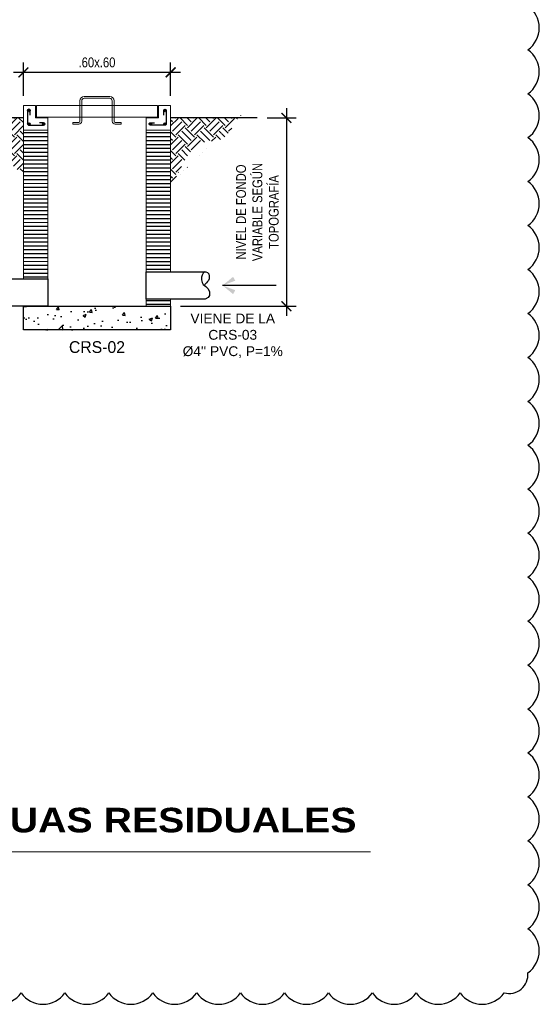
# Model space of a CAD drawing. Header units: metres. Extents: x 2 to 147, y 24 to 94.
# Tile 14 of 40: x 8.27 to 10.38, y 76.23 to 80.23. Entities that reach past the tile are written whole.
import ezdxf

# ---------------------------------------------------------------- set-up
doc = ezdxf.new("R2010")
doc.units = ezdxf.units.M
doc.header["$MEASUREMENT"] = 0
doc.header["$PDMODE"] = 35
doc.linetypes.add('HIDDEN', pattern=[0.375, 0.25, -0.125])
doc.layers.get('Defpoints').update_dxf_attribs({"color": 171})
for name, color, linetype in [('A RESIDUAL', 5, 'Continuous'), ('Cotas', 1, 'Continuous'), ('DET HIDRO', 6, 'Continuous'), ('TEXTOS', 2, 'Continuous'), ('TEXTOS HIDRO', 2, 'Continuous')]:
    doc.layers.add(name, color=color, linetype=linetype)
doc.styles.add('Arial Black_4', font='txt', dxfattribs={"height": 0.005})
doc.styles.add('COTAS', font='ARIALN.TTF')
doc.styles.add('TEXTO HIDROSANITARIO', font='arial.ttf')
doc.styles.add('TITULOS', font='txt')
doc.dimstyles.new('ESC-20', dxfattribs={"dimtxt": 0.04, "dimasz": 0.04, "dimexe": 0.04, "dimexo": 0.04, "dimgap": 0.02, "dimtad": 1, "dimzin": 4, "dimdsep": 46, "dimtxsty": 'COTAS', "dimblk": 'ARCHTICK', "dimcen": 0.04, "dimdle": 0.04, "dimclrd": 1, "dimclre": 1, "dimclrt": 2, "dimazin": 0, "dimtfac": 0.7499999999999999, "dimtmove": 1, "dimatfit": 3, "dimldrblk": 'FLE', "dimfxl": 0.1, "dimtvp": 1.5, "dimtfill": 1, "dimtolj": 1, "dimtzin": 0, "dimarcsym": 0})
pattern_1 = [(0, (-580314.2163837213, -1337286.978015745), (0, 0.015875), [])]

# ---------------------------------------------------------------- blocks, each defined once
blk = doc.blocks.new('FLECHA')
at = {"color": 2, "linetype": 'Continuous'}
blk.add_line((-0.8999999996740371, 1.4210854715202e-14), (3.492459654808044e-10, 1.4210854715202e-14), dxfattribs=at)
for points in [[(-0.1761057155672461, 0.1449759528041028), (3.492459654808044e-10, 1.4210854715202e-14), (-0.213605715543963, 0.08002404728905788)], [(-0.213605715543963, -0.08002404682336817), (3.492459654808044e-10, 1.4210854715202e-14), (-0.1761057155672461, -0.1449759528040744)]]:
    blk.add_solid(points, dxfattribs=at)
blk = doc.blocks.new('_ARCHTICK')
at = {"color": 0, "linetype": 'ByBlock', "const_width": 0.15}
blk.add_lwpolyline([(-0.5, -0.5), (0.5, 0.5)], dxfattribs=at)
blk = doc.blocks.new('*D120')
at = {"layer": 'Cotas', "color": 1, "lineweight": -2, "transparency": 16777216}
for p, q in [((9.352203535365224, 79.87521125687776), (9.352203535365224, 79.02888339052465)), ((9.27344157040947, 79.83521125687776), (9.392203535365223, 79.83521125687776)), ((8.920577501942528, 79.06888339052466), (9.392203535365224, 79.06888339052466))]:
    blk.add_line(p, q, dxfattribs=at)
at = {"layer": 'Defpoints', "color": 0, "transparency": 16777216}
for p in [(9.233441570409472, 79.83521125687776), (8.880577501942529, 79.06888339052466), (9.352203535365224, 79.06888339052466)]:
    blk.add_point(p, dxfattribs=at)
at = {"layer": 'Cotas', "color": 1, "lineweight": -2, "transparency": 16777216, "xscale": 0.04, "yscale": 0.04, "zscale": 0.04}
for p, rotation in [((9.352203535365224, 79.83521125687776), 90), ((9.352203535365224, 79.06888339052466), 270)]:
    blk.add_blockref('_ARCHTICK', p, dxfattribs=dict(at, rotation=rotation))
at = {"layer": 'Cotas', "color": 2, "transparency": 16777216, "insert": (9.234472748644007, 79.4520473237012), "char_height": 0.04, "attachment_point": 5, "rotation": 90, "style": 'COTAS', "bg_fill": 3, "box_fill_scale": 1.25, "bg_fill_color": 256, "bg_fill_true_color": 13158600, "bg_fill_transparency": 0}
blk.add_mtext('\\A1;NIVEL DE FONDO \\PVARIABLE SEGÚN\\PTOPOGRAFÍA', dxfattribs=at)
blk = doc.blocks.new('FLE')
at = {"linetype": 'Continuous'}
h = blk.add_hatch(color=2, dxfattribs=at)
h.paths.add_polyline_path([(-0.5723325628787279, -0.6174137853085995), (-0.4220655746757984, -0.7071067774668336), (3.725290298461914e-09, 3.725290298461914e-09), (-0.2038039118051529, 3.725290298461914e-09)])
h.paths.add_polyline_path([(-0.4220655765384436, 0.7071067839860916), (-0.5723325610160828, 0.6174137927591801), (-0.2038039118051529, 3.725290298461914e-09), (3.725290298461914e-09, 3.725290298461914e-09)])
at = {"color": 1, "linetype": 'Continuous'}
for p, q in [((0, 0), (-1, 0)), ((-0.3089696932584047, 0.7746126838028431), (-0.685428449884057, 0.5499078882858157)), ((-0.203803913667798, 0), (-0.6398384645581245, 0.7305096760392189)), ((-0.203803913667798, 0), (-0.6398384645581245, -0.7305096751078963)), ((0.06750589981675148, -0.1130958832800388), (-0.4895714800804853, 0.820202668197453)), ((0.06750590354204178, 0.113095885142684), (-0.4895714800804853, -0.820202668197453)), ((-0.6854284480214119, -0.549907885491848), (-0.3089696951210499, -0.7746126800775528))]:
    blk.add_line(p, q, dxfattribs=at)
blk = doc.blocks.new('*D82')
at = {"layer": 'Cotas', "color": 1, "lineweight": -2, "transparency": 16777216}
for p, q in [((8.280577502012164, 79.92521125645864), (8.280577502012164, 80.06032086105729)), ((8.880577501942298, 79.92521125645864), (8.880577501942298, 80.06032086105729)), ((8.920577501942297, 80.02032086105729), (8.240577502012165, 80.02032086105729))]:
    blk.add_line(p, q, dxfattribs=at)
at = {"layer": 'Defpoints', "color": 0, "transparency": 16777216}
for p in [(8.280577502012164, 80.02032086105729), (8.280577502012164, 79.88521125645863), (8.880577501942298, 79.88521125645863)]:
    blk.add_point(p, dxfattribs=at)
at = {"layer": 'Cotas', "color": 1, "lineweight": -2, "transparency": 16777216, "xscale": 0.04, "yscale": 0.04, "zscale": 0.04, "rotation": 180}
blk.add_blockref('_ARCHTICK', (8.280577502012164, 80.02032086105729), dxfattribs=at)
at = {"layer": 'Cotas', "color": 1, "lineweight": -2, "transparency": 16777216, "xscale": 0.04, "yscale": 0.04, "zscale": 0.04}
blk.add_blockref('_ARCHTICK', (8.880577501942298, 80.02032086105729), dxfattribs=at)
at = {"layer": 'Cotas', "color": 2, "transparency": 16777216, "insert": (8.580577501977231, 80.06074378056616), "char_height": 0.04, "width": 0.1, "attachment_point": 5, "style": 'COTAS', "bg_fill": 3, "box_fill_scale": 1.25, "bg_fill_color": 256, "bg_fill_true_color": 13158600, "bg_fill_transparency": 0}
blk.add_mtext('\\A1;.60x.60', dxfattribs=at)

msp = doc.modelspace()

# ---------------------------------------------------------------- hatches: boundary and pattern name
at = {"layer": 'DET HIDRO'}
h = msp.add_hatch(dxfattribs=at)
h.set_pattern_fill('EARTH', color=8, scale=0.0085, angle=45, style=0)
h.set_pattern_definition([(45, (-580312.856766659, -1337286.843948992), (0, 0.07633217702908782), [0.053975, -0.053975]), (45, (-580312.8710789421, -1337286.829636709), (0, 0.07633217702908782), [0.053975, -0.053975]), (45, (-580312.8853912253, -1337286.815324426), (0, 0.07633217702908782), [0.053975, -0.053975]), (135, (-580312.8853912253, -1337286.805782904), (-0.07633217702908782, 0), [0.053975, -0.053975]), (135, (-580312.8710789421, -1337286.791470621), (-0.07633217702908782, 0), [0.053975, -0.053975]), (135, (-580312.856766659, -1337286.777158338), (-0.07633217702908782, 0), [0.053975, -0.053975])])
edge = h.paths.add_edge_path()
edge.add_spline(control_points=[(8.280577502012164, 79.60118179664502), (8.254621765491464, 79.62552881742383), (8.192119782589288, 79.68794168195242), (8.069756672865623, 79.70629040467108), (7.974554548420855, 79.76098523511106), (7.93679882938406, 79.81746563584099), (7.915391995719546, 79.83521125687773)], knot_values=[1.267449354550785, 1.267449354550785, 1.267449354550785, 1.267449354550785, 1.372715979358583, 1.529010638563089, 1.618688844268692, 1.704729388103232, 1.704729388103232, 1.704729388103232, 1.704729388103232], degree=3, periodic=0)
edge.add_line((7.915391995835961, 79.83521125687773), (8.280577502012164, 79.83521125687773))
edge.add_line((8.280577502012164, 79.83521125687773), (8.280577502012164, 79.60118179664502))
h = msp.add_hatch(dxfattribs=at)
h.set_pattern_fill('EARTH', color=8, scale=0.0085, angle=45, style=0)
h.set_pattern_definition([(45, (-580312.6567666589, -1337286.843948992), (0, 0.07633217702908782), [0.053975, -0.053975]), (45, (-580312.671078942, -1337286.829636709), (0, 0.07633217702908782), [0.053975, -0.053975]), (45, (-580312.6853912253, -1337286.815324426), (0, 0.07633217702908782), [0.053975, -0.053975]), (135, (-580312.6853912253, -1337286.805782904), (-0.07633217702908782, 0), [0.053975, -0.053975]), (135, (-580312.671078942, -1337286.791470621), (-0.07633217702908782, 0), [0.053975, -0.053975]), (135, (-580312.6567666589, -1337286.777158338), (-0.07633217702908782, 0), [0.053975, -0.053975])])
edge = h.paths.add_edge_path()
edge.add_line((8.880577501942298, 79.83521125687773), (9.153707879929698, 79.83521125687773))
edge.add_spline(control_points=[(9.153707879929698, 79.83521125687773), (9.132875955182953, 79.8031829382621), (9.108118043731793, 79.73392752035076), (8.99248387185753, 79.74654061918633), (8.930264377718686, 79.65715425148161), (8.903701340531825, 79.58771601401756), (8.880577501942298, 79.56719065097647)], knot_values=[0.0511403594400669, 0.0511403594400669, 0.0511403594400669, 0.05114035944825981, 0.1615420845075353, 0.2339838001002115, 0.3541487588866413, 0.4503970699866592, 0.4503970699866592, 0.4503970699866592, 0.4503970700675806], degree=3, periodic=0)
edge.add_line((8.880577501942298, 79.56719065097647), (8.880577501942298, 79.83521125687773))
h = msp.add_hatch(dxfattribs=at)
h.set_pattern_fill('LINE', color=8, scale=0.005, style=0)
h.set_pattern_definition([(0, (-580314.2163837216, -1337286.978015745), (0, 0.015875), [])])
h.paths.add_polyline_path([(8.380577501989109, 79.78521125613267), (8.280577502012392, 79.78521125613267), (8.280577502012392, 79.1796873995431), (8.380577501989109, 79.1796873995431)])
h = msp.add_hatch(dxfattribs=at)
h.set_pattern_fill('LINE', color=8, scale=0.005, style=0)
h.set_pattern_definition(pattern_1)
h.paths.add_polyline_path([(8.780577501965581, 79.78521125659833), (8.880577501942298, 79.78521125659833), (8.880577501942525, 79.20852572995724), (8.780577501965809, 79.20852572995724)])
h = msp.add_hatch(dxfattribs=at)
h.set_pattern_fill('LINE', color=8, scale=0.005, style=0)
h.set_pattern_definition(pattern_1)
h.paths.add_polyline_path([(8.880577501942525, 79.0688833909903), (8.780577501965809, 79.06888339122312), (8.780577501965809, 79.09772172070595), (8.880577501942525, 79.09772172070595)])
h = msp.add_hatch(dxfattribs=at)
h.set_pattern_fill('AR-CONC', color=8, scale=0.01874822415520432, angle=-1.272221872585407e-14, style=0)
h.set_pattern_definition([(49.99999999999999, (-3.662425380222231, 71.3710506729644), (0.1344735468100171, -0.01176491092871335), [0.01406116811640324, -0.1546728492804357]), (355, (-3.662425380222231, 71.3710506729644), (-0.02601341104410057, 0.1410226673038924), [0.0112489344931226, -0.1237382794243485]), (100.4514, (-3.651219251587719, 71.37007026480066), (0.1084602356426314, 0.1292576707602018), [0.01195015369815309, -0.1314516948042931]), (46.18419999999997, (-3.662425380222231, 71.4085471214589), (0.200088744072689, -0.03103187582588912), [0.02109175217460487, -0.2320092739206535]), (96.63559999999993, (-3.645751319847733, 71.40596112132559), (0.1752326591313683, 0.1826298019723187), [0.01792523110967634, -0.1971775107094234]), (351.1842, (-3.662425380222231, 71.4085471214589), (0.1752325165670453, 0.1826299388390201), [0.01687340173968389, -0.1856074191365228]), (20.99999999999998, (-3.643677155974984, 71.39917300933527), (0.1119094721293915, -0.07548389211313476), [0.01406116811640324, -0.1546728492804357]), (326.0000000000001, (-3.643677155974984, 71.39917300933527), (0.04561730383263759, 0.1359527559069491), [0.01124893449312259, -0.1237382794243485]), (71.45139999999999, (-3.634351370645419, 71.39288267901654), (0.1575268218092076, 0.06046874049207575), [0.01195015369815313, -0.1314516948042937]), (37.49999999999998, (-3.662425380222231, 71.3710506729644), (0.0022797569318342, 0.06241168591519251), [0, -0.1222384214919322, 0, -0.125613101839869, 0, -0.1242069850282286]), (7.499999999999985, (-3.662425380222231, 71.3710506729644), (0.0493208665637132, 0.07394519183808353), [0, -0.07161821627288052, 0, -0.1194261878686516, 0, -0.04733926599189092]), (327.5, (-3.704233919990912, 71.3710506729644), (0.1000822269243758, -0.004228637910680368), [0, -0.04687056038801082, 0, -0.1462361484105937, 0, -0.1940441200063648]), (317.5, (-3.722982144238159, 71.3710506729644), (0.10933705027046, 0.01876790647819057), [0, -0.06093172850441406, 0, -0.0971158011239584, 0, -0.1377994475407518])])
h.paths.add_polyline_path([(8.880577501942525, 78.97191901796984), (8.280577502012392, 78.97191901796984), (8.280577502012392, 79.06888339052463), (8.330741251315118, 79.06888339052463), (8.880577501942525, 79.06888339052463)])

# ---------------------------------------------------------------- linework, layer by layer
at = {"layer": 'DET HIDRO', "color": 1, "linetype": 'HIDDEN', "lineweight": 0, "ltscale": 0.075}
for p, q in [((8.511199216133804, 79.88521125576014), (8.511199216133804, 79.83825394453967)), ((8.518699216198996, 79.88521125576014), (8.518699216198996, 79.83825394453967)), ((8.642455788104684, 79.88521125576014), (8.642455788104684, 79.83825394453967)), ((8.649955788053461, 79.88521125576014), (8.649955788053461, 79.83825394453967))]:
    msp.add_line(p, q, dxfattribs=at)
at = {"layer": 'DET HIDRO', "color": 1, "linetype": 'Continuous', "lineweight": 0}
for p, q in [((8.380577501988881, 79.78521125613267), (8.280577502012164, 79.78521125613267)), ((8.780577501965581, 79.78521125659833), (8.880577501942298, 79.78521125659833))]:
    msp.add_line(p, q, dxfattribs=at)
at = {"layer": 'DET HIDRO', "color": 2, "linetype": 'Continuous', "lineweight": 0, "flags": 128}
for points in [[(8.518699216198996, 79.88521125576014), (8.518699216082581, 79.90499972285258, -0.414213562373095), (8.528699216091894, 79.9149997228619), (8.632455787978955, 79.9149997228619, -0.414213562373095), (8.642455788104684, 79.90499972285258), (8.642455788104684, 79.88521125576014), (8.649955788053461, 79.88521125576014), (8.649955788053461, 79.90499972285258, 0.414213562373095), (8.632455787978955, 79.92249972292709), (8.52869921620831, 79.92249972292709, 0.414213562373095), (8.511199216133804, 79.90499972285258), (8.511199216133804, 79.88521125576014)], [(8.518699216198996, 79.83825394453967), (8.518699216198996, 79.82191782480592, -0.414213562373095), (8.506199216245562, 79.80941782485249), (8.481943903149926, 79.80941782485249), (8.481943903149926, 79.81691782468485), (8.506199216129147, 79.81691782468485, 0.414213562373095), (8.511199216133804, 79.82191782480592), (8.511199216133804, 79.83825394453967)], [(8.649955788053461, 79.83825394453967), (8.649955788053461, 79.82195888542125, 0.414213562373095), (8.654955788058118, 79.81695888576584), (8.679211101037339, 79.81695888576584), (8.679211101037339, 79.80945888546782), (8.654955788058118, 79.80945888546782, -0.414213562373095), (8.642455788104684, 79.82195888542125), (8.642455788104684, 79.83825394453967)]]:
    msp.add_lwpolyline(points, format="xyb", close=True, dxfattribs=at)
at = {"layer": 'DET HIDRO', "color": 4, "linetype": 'Continuous', "lineweight": 0, "flags": 128}
for points in [[(8.380577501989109, 79.1796873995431), (8.380577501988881, 79.83521125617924), (8.330577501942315, 79.83521125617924), (8.330577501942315, 79.88521125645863), (8.280577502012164, 79.88521125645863), (8.280577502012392, 79.1796873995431)], [(8.780577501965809, 79.20852572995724), (8.780577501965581, 79.8352112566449), (8.830577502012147, 79.8352112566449), (8.830577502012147, 79.8852112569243), (8.880577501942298, 79.8852112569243), (8.880577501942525, 79.20852572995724)], [(8.880577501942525, 79.0688833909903), (8.880577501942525, 79.09772172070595), (8.780577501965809, 79.09772172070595), (8.780577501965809, 79.0688833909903)]]:
    msp.add_lwpolyline(points, close=True, dxfattribs=at)
at = {"layer": 'DET HIDRO', "color": 4, "linetype": 'Continuous', "lineweight": 0}
msp.add_lwpolyline([(8.333874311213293, 79.88521125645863), (8.827280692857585, 79.8852112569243), (8.827280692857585, 79.83825394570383), (8.333874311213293, 79.83825394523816)], close=True, dxfattribs=at)
at = {"layer": 'DET HIDRO', "color": 4}
for points in [[(8.280577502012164, 79.83521125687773), (7.47096043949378, 79.8352112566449)], [(9.233441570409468, 79.83521125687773), (8.880577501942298, 79.83521125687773)]]:
    msp.add_lwpolyline(points, dxfattribs=at)
at = {"layer": 'DET HIDRO', "color": 2, "linetype": 'Continuous', "const_width": 0.005004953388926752, "flags": 128}
for points in [[(8.300652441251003, 79.8102112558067, 1), (8.305657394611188, 79.8102112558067, 1)], [(8.360527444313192, 79.81021125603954, 1), (8.365532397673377, 79.81021125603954, 1)], [(8.800627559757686, 79.81021125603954, -1), (8.795622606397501, 79.81021125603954, -1)]]:
    msp.add_lwpolyline(points, format="xyb", close=True, dxfattribs=at)
at = {"layer": 'DET HIDRO', "color": 3, "linetype": 'ByBlock'}
msp.add_lwpolyline([(8.780577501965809, 79.20852572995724), (9.019329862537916, 79.20852572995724), (9.013055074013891, 79.20286062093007), (9.008513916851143, 79.19492272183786), (9.006621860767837, 79.18736285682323), (9.00656410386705, 79.17548056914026), (9.008976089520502, 79.1654422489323), (9.013397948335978, 79.15741189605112), (9.023850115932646, 79.1489797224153), (9.031890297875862, 79.14094917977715), (9.039528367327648, 79.128903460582), (9.03912625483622, 79.11284237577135), (9.03912625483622, 79.11284237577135), (9.033498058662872, 79.10360731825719), (9.033498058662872, 79.10360731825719), (9.021341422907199, 79.09772172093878), (8.780577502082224, 79.09772172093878)], close=True, dxfattribs=at)
at = {"layer": 'DET HIDRO', "color": 1}
msp.add_lwpolyline([(9.019329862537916, 79.20852573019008), (9.023448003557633, 79.20852573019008), (9.031488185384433, 79.20639803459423), (9.036312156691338, 79.19997363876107), (9.037920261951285, 79.19033694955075), (9.037116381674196, 79.1807002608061), (9.034302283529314, 79.17387442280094), (9.030640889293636, 79.16906792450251), (9.026664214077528, 79.16343466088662), (9.023046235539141, 79.15941948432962), (9.020232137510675, 79.15660882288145), (9.018222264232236, 79.1546010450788)], dxfattribs=at)
at = {"layer": 'DET HIDRO', "color": 3, "linetype": 'ByBlock'}
msp.add_lwpolyline([(7.670266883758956, 79.17968739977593), (8.380577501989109, 79.1796873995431), (8.380577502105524, 79.06888339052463), (7.670266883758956, 79.06888339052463)], dxfattribs=at)
at = {"layer": 'DET HIDRO', "color": 4}
msp.add_lwpolyline([(8.280577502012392, 78.97191901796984), (8.280577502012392, 79.06888339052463), (8.880577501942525, 79.06888339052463), (8.880577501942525, 78.97191901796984)], close=True, dxfattribs=at)
at = {"layer": 'DET HIDRO', "color": 2}
for centre in [(8.303154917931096, 79.8102112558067), (8.363029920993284, 79.81021125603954), (8.798125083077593, 79.81021125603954)]:
    msp.add_circle(centre, 0.005004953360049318, dxfattribs=at)
at = {"layer": 'TEXTOS', "lineweight": 9}
msp.add_line((9.694346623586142, 76.84801325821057), (5.5864552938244, 76.8480041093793), dxfattribs=at)

# ---------------------------------------------------------------- block references
at = {"layer": 'A RESIDUAL', "xscale": -0.2430437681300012, "yscale": 0.2430437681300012, "zscale": 0.2430437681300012}
msp.add_blockref('FLECHA', (9.092277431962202, 79.15312372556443), dxfattribs=at)

# ---------------------------------------------------------------- texts
at = {"layer": 'A RESIDUAL', "color": 2, "insert": (8.580577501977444, 78.90193779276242), "char_height": 0.04799999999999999, "width": 0.2635959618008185, "attachment_point": 5, "rotation": 8.141129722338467e-05, "style": 'TITULOS', "bg_fill": 3, "box_fill_scale": 1.2, "bg_fill_color": 256, "bg_fill_transparency": 0}
msp.add_mtext('CRS-02', dxfattribs=at)
at = {"layer": 'TEXTOS', "lineweight": 9, "insert": (9.63797332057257, 77.02685298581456), "char_height": 0.1, "width": 4.039062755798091, "attachment_point": 3, "line_spacing_factor": 1.176470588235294, "style": 'Arial Black_4', "bg_fill": 3, "box_fill_scale": 1.25, "bg_fill_color": 0, "bg_fill_transparency": 0}
msp.add_mtext('\\pt0.6;SISTEMA DE TRATAMIENTO DE AGUAS RESIDUALES', dxfattribs=at)
at = {"layer": 'TEXTOS HIDRO', "insert": (9.133692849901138, 78.94846914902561), "char_height": 0.04, "width": 0.4206455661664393, "attachment_point": 5, "style": 'TEXTO HIDROSANITARIO', "bg_fill": 3, "box_fill_scale": 1.1, "bg_fill_color": 256, "bg_fill_true_color": 13158600, "bg_fill_transparency": 9161100}
msp.add_mtext("\\A1;VIENE DE LA CRS-03\\PØ4'' PVC, P=1%", dxfattribs=at)

# ---------------------------------------------------------------- next in the draw order: dimensions: what is measured, and where the dimension line sits
at = {"layer": 'Cotas'}
dim = msp.add_linear_dim(base=(9.352203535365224, 79.06888339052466), p1=(9.233441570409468, 79.83521125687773), p2=(8.880577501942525, 79.06888339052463), angle=90, text='NIVEL DE FONDO \\PVARIABLE SEGÚN\\PTOPOGRAFÍA', dimstyle='ESC-20', dxfattribs=at)
dim.commit()
dim.dimension.update_dxf_attribs({"geometry": '*D120', "text_midpoint": (9.234472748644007, 79.4520473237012)})

# ---------------------------------------------------------------- next in the draw order: linework, layer by layer
at = {"layer": 'DET HIDRO', "color": 2, "linetype": 'Continuous', "const_width": 0.005004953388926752, "flags": 128}
msp.add_lwpolyline([(8.860502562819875, 79.8102112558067, -1), (8.85549760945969, 79.8102112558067, -1)], format="xyb", close=True, dxfattribs=at)
at = {"layer": 'DET HIDRO', "color": 2}
msp.add_circle((8.858000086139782, 79.8102112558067), 0.005004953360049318, dxfattribs=at)

# ---------------------------------------------------------------- next in the draw order: dimensions: what is measured, and where the dimension line sits
at = {"layer": 'Cotas'}
dim = msp.add_linear_dim(base=(8.280577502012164, 80.02032086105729), p1=(8.880577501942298, 79.88521125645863), p2=(8.280577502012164, 79.88521125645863), angle=180, text='.60x<>', dimstyle='ESC-20', dxfattribs=at)
dim.commit()
dim.dimension.update_dxf_attribs({"geometry": '*D82', "text_midpoint": (8.580577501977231, 80.06074378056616)})

# ---------------------------------------------------------------- next in the draw order: linework, layer by layer
at = {"layer": 'Defpoints'}
msp.add_lwpolyline([(8.092278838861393, 76.2735508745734, 0.52056705), (8.271189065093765, 76.2735508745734, 0.52056705), (8.450099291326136, 76.2735508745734, 0.52056705), (8.629009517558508, 76.2735508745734, 0.52056705), (8.807919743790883, 76.2735508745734, 0.52056705), (8.986829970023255, 76.2735508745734, 0.52056705), (9.165740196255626, 76.2735508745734, 0.52056705), (9.344650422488, 76.2735508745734, 0.52056705), (9.523560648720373, 76.2735508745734, 0.52056705), (9.702470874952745, 76.2735508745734, 0.52056705), (9.881381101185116, 76.2735508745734, 0.52056705), (10.06029132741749, 76.2735508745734, 0.52056705), (10.23920155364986, 76.2735508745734, 0.52056705), (10.33625124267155, 76.35541141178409, 0.52056705), (10.33625124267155, 76.53432163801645, 0.52056705), (10.33625124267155, 76.71323186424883, 0.52056705), (10.33625124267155, 76.8921420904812, 0.52056705), (10.33625124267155, 77.07105231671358, 0.52056705), (10.33625124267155, 77.24996254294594, 0.52056705), (10.33625124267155, 77.42887276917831, 0.52056705), (10.33625124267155, 77.60778299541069, 0.52056705), (10.33625124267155, 77.78669322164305, 0.52056705), (10.33625124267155, 77.96560344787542, 0.52056705), (10.33625124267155, 78.1445136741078, 0.52056705), (10.33625124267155, 78.32342390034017, 0.52056705), (10.33625124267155, 78.50233412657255, 0.52056705), (10.33625124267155, 78.68124435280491, 0.52056705), (10.33625124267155, 78.86015457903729, 0.52056705), (10.33625124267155, 79.03906480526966, 0.52056705), (10.33625124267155, 79.21797503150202, 0.52056705), (10.33625124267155, 79.3968852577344, 0.52056705), (10.33625124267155, 79.57579548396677, 0.52056705), (10.33625124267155, 79.75470571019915, 0.52056705), (10.33625124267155, 79.93361593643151, 0.52056705), (10.33625124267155, 80.11252616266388, 0.52056705), (10.33625124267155, 80.29143638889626, 0.52056705)], format="xyb", dxfattribs=at)
at = {"layer": 'DET HIDRO', "color": 2, "linetype": 'Continuous', "const_width": 0.005004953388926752, "flags": 128}
for points in [[(8.300652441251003, 79.8653844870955, 1), (8.305657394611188, 79.8653844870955, 1)], [(8.860502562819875, 79.8653844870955, -1), (8.85549760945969, 79.8653844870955, -1)]]:
    msp.add_lwpolyline(points, format="xyb", close=True, dxfattribs=at)
at = {"layer": 'DET HIDRO', "color": 3}
for points in [[(8.30815987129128, 79.8457218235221), (8.30815987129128, 79.86538448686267, 0.414213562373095), (8.30315491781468, 79.87038944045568), (8.303154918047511, 79.87038944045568, 0.414213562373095), (8.29814996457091, 79.86538448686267), (8.29814996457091, 79.81021125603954, 0.4142135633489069), (8.303154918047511, 79.80520630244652), (8.363029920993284, 79.80520630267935, 0.4142135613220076), (8.368034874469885, 79.81021125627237), (8.368034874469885, 79.81021125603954, 0.414213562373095), (8.363029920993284, 79.81521620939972), (8.346255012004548, 79.81521620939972)], [(8.852995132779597, 79.8457218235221), (8.852995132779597, 79.86538448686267, -0.414213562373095), (8.858000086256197, 79.87038944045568), (8.858000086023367, 79.87038944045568, -0.414213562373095), (8.863005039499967, 79.86538448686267), (8.863005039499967, 79.81021125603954, -0.4142135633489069), (8.858000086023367, 79.80520630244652), (8.798125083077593, 79.80520630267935, -0.4142135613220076), (8.793120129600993, 79.81021125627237), (8.793120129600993, 79.81021125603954, -0.414213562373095), (8.798125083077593, 79.81521620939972), (8.81489999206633, 79.81521620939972)]]:
    msp.add_lwpolyline(points, format="xyb", dxfattribs=at)
at = {"layer": 'DET HIDRO', "color": 2}
for centre in [(8.303154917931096, 79.8653844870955), (8.858000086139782, 79.8653844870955)]:
    msp.add_circle(centre, 0.005004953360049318, dxfattribs=at)

doc.saveas('drawing.dxf')
